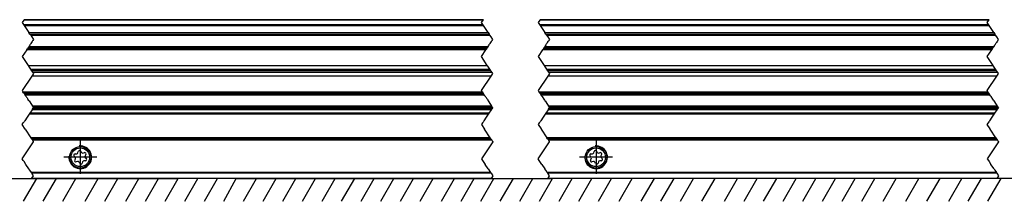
# Model space of a CAD drawing. Header units: millimetres. Extents: x -418 to 2750, y -1084 to 1393.
# Tile 13 of 74: x -138 to -22, y 127 to 148. Entities that reach past the tile are written whole.
import ezdxf

# ---------------------------------------------------------------- set-up
doc = ezdxf.new("R2010")
doc.units = ezdxf.units.MM
doc.linetypes.add('DOT_CENTER', pattern=[14, 12, -1, 0, -1])
doc.layers.add('1', color=7, linetype='Continuous')

# ---------------------------------------------------------------- blocks, each defined once
blk = doc.blocks.new('SOPORTE_SV2__7', base_point=(-493.08, 194.18))
at = {"color": 2, "linetype": 'DOT_CENTER'}
for p, q in [((-204.95, 205), (-205.36, 204.38)), ((-204.82, 205.18), (-204.95, 205)), ((-204.59, 205.53), (-204.82, 205.18)), ((-204.47, 205.72), (-204.59, 205.53)), ((-204.08, 206.3), (-204.47, 205.72)), ((-204.06, 206.32), (-204.08, 206.3)), ((-124.33, 204.38), (-123.92, 205)), ((-123.92, 205), (-123.8, 205.18)), ((-123.8, 205.18), (-123.56, 205.53)), ((-123.56, 205.53), (-123.44, 205.72)), ((-123.44, 205.72), (-123.05, 206.3)), ((-123.05, 206.3), (-123.04, 206.32)), ((-113.92, 205), (-114.33, 204.38)), ((-113.8, 205.18), (-113.92, 205)), ((-113.56, 205.53), (-113.8, 205.18)), ((-113.44, 205.72), (-113.56, 205.53)), ((-113.05, 206.3), (-113.44, 205.72)), ((-113.04, 206.32), (-113.05, 206.3)), ((-35.12, 204.38), (-34.7, 205)), ((-34.7, 205), (-34.58, 205.18)), ((-34.58, 205.18), (-34.35, 205.53)), ((-34.35, 205.53), (-34.23, 205.72)), ((-34.23, 205.72), (-33.83, 206.3)), ((-33.83, 206.3), (-33.82, 206.32)), ((-205.83, 203.68), (-205.63, 203.98)), ((-205.28, 202.86), (-205.83, 203.68)), ((-205.49, 204.18), (-205.63, 203.98)), ((-205.43, 204.28), (-205.49, 204.18)), ((-205.36, 204.38), (-205.43, 204.28)), ((-124.6, 203.98), (-124.8, 203.68)), ((-124.8, 203.68), (-124.25, 202.86)), ((-124.6, 203.98), (-124.47, 204.18)), ((-124.47, 204.18), (-124.4, 204.28)), ((-124.4, 204.28), (-124.33, 204.38)), ((-114.6, 203.98), (-114.8, 203.68)), ((-114.8, 203.68), (-114.3, 202.93)), ((-114.47, 204.18), (-114.6, 203.98)), ((-114.4, 204.28), (-114.47, 204.18)), ((-114.33, 204.38), (-114.4, 204.28)), ((-35.58, 203.68), (-35.38, 203.98)), ((-35.08, 202.93), (-35.58, 203.68)), ((-35.38, 203.98), (-35.25, 204.18)), ((-35.25, 204.18), (-35.18, 204.28)), ((-35.18, 204.28), (-35.12, 204.38)), ((-205.28, 202.86), (-204.29, 201.38)), ((-123.27, 201.38), (-124.25, 202.86)), ((-114.3, 202.93), (-114.25, 202.86)), ((-114.25, 202.86), (-113.27, 201.38)), ((-35.04, 202.86), (-35.08, 202.93)), ((-34.05, 201.38), (-35.04, 202.86)), ((-205.83, 197.68), (-203.83, 200.68)), ((-204.29, 201.38), (-204.16, 201.18)), ((-204.16, 201.18), (-204.03, 200.98)), ((-204.03, 200.98), (-203.93, 200.83)), ((-203.84, 200.7), (-203.93, 200.83)), ((-203.83, 200.68), (-203.84, 200.7)), ((-122.8, 200.68), (-124.8, 197.68)), ((-123.13, 201.18), (-123.27, 201.38)), ((-123, 200.98), (-123.13, 201.18)), ((-122.9, 200.83), (-123, 200.98)), ((-122.82, 200.7), (-122.9, 200.83)), ((-122.82, 200.7), (-122.8, 200.68)), ((-114.8, 197.68), (-112.8, 200.68)), ((-113.13, 201.18), (-113.27, 201.38)), ((-113.13, 201.18), (-113, 200.98)), ((-113, 200.98), (-112.9, 200.83)), ((-112.82, 200.7), (-112.9, 200.83)), ((-112.8, 200.68), (-112.82, 200.7)), ((-33.58, 200.68), (-35.58, 197.68)), ((-34.05, 201.38), (-33.92, 201.18)), ((-33.78, 200.98), (-33.92, 201.18)), ((-33.69, 200.83), (-33.78, 200.98)), ((-33.69, 200.83), (-33.6, 200.7)), ((-33.6, 200.7), (-33.58, 200.68)), ((-205.63, 197.38), (-205.83, 197.68)), ((-205.49, 197.18), (-205.63, 197.38)), ((-205.16, 196.68), (-205.49, 197.18)), ((-204.63, 195.88), (-205.16, 196.68)), ((-124.8, 197.68), (-124.6, 197.38)), ((-124.6, 197.38), (-124.13, 196.68)), ((-123.6, 195.88), (-124.13, 196.68)), ((-114.6, 197.38), (-114.8, 197.68)), ((-114.13, 196.68), (-114.6, 197.38)), ((-114.13, 196.68), (-113.6, 195.88)), ((-35.58, 197.68), (-35.38, 197.38)), ((-35.38, 197.38), (-35.25, 197.18)), ((-35.25, 197.18), (-34.92, 196.68)), ((-34.38, 195.88), (-34.92, 196.68)), ((-204.49, 195.68), (-204.63, 195.88)), ((-204.21, 195.26), (-204.49, 195.68)), ((-204.21, 195.26), (-204.12, 195.12)), ((-203.83, 194.68), (-204.12, 195.12)), ((-204.12, 194.24), (-203.83, 194.68)), ((-123.6, 195.88), (-123.19, 195.26)), ((-123.1, 195.12), (-123.19, 195.26)), ((-123.1, 195.12), (-122.8, 194.68)), ((-122.8, 194.68), (-123, 194.38)), ((-113.47, 195.68), (-113.6, 195.88)), ((-113.19, 195.26), (-113.47, 195.68)), ((-113.19, 195.26), (-113.1, 195.12)), ((-112.8, 194.68), (-113.1, 195.12)), ((-113, 194.38), (-112.8, 194.68)), ((-34.38, 195.88), (-34.25, 195.68)), ((-34.25, 195.68), (-33.97, 195.26)), ((-33.88, 195.12), (-33.97, 195.26)), ((-33.88, 195.12), (-33.58, 194.68)), ((-33.58, 194.68), (-33.78, 194.38)), ((-204.12, 194.24), (-204.16, 194.18)), ((-123.13, 194.18), (-123.1, 194.24)), ((-123, 194.38), (-123.1, 194.24)), ((-113.1, 194.24), (-113.13, 194.18)), ((-113, 194.38), (-113.1, 194.24)), ((-33.92, 194.18), (-33.88, 194.24)), ((-33.88, 194.24), (-33.78, 194.38))]:
    blk.add_line(p, q, dxfattribs=at)
at = {"color": 3, "linetype": 'Continuous'}
for p, q in [((-123.56, 205.53), (-204.59, 205.53)), ((-123.44, 205.72), (-204.47, 205.72)), ((-123.05, 206.3), (-204.08, 206.3)), ((-34.35, 205.53), (-113.56, 205.53)), ((-34.23, 205.72), (-113.44, 205.72)), ((-33.83, 206.3), (-113.05, 206.3)), ((-204.03, 200.98), (-123, 200.98)), ((-34.05, 201.38), (-113.27, 201.38)), ((-113, 200.98), (-33.78, 200.98)), ((-123.19, 195.26), (-204.21, 195.26)), ((-123.1, 195.12), (-204.12, 195.12)), ((-33.97, 195.26), (-113.19, 195.26)), ((-33.88, 195.12), (-113.1, 195.12)), ((-204.12, 194.24), (-123.1, 194.24)), ((-113.1, 194.24), (-33.88, 194.24))]:
    blk.add_line(p, q, dxfattribs=at)
at = {"color": 7, "linetype": 'Continuous'}
for p, q in [((-123.04, 206.32), (-204.06, 206.32)), ((-33.82, 206.32), (-113.04, 206.32)), ((-123.27, 201.38), (-204.29, 201.38)), ((-123.13, 201.18), (-204.16, 201.18)), ((-33.92, 201.18), (-113.13, 201.18)), ((-196.47, 197.96), (-196.65, 198.15)), ((-196.48, 198.54), (-196.22, 198.54)), ((-196, 198.71), (-195.93, 198.96)), ((-195.5, 199.02), (-195.37, 198.79)), ((-195.12, 198.68), (-194.86, 198.75)), ((-194.6, 198.41), (-194.73, 198.18)), ((-105.47, 197.96), (-105.65, 198.15)), ((-105.48, 198.54), (-105.22, 198.54)), ((-105, 198.71), (-104.93, 198.96)), ((-104.5, 199.02), (-104.37, 198.79)), ((-104.12, 198.68), (-103.86, 198.75)), ((-103.6, 198.41), (-103.73, 198.18)), ((-196.56, 197.45), (-196.43, 197.68)), ((-196.05, 197.18), (-196.3, 197.11)), ((-195.66, 196.84), (-195.79, 197.07)), ((-195.16, 197.15), (-195.24, 196.9)), ((-194.68, 197.32), (-194.94, 197.32)), ((-194.69, 197.9), (-194.51, 197.71)), ((-105.56, 197.45), (-105.43, 197.68)), ((-105.05, 197.18), (-105.3, 197.11)), ((-104.66, 196.84), (-104.79, 197.07)), ((-104.16, 197.15), (-104.24, 196.9)), ((-103.68, 197.32), (-103.94, 197.32)), ((-103.69, 197.9), (-103.51, 197.71)), ((-123.13, 194.18), (-204.16, 194.18)), ((-33.92, 194.18), (-113.13, 194.18))]:
    blk.add_line(p, q, dxfattribs=at)
for centre, radius in [((-195.58, 197.93), 1.9), ((-104.58, 197.93), 1.9), ((-195.58, 197.93), 1.65), ((-104.58, 197.93), 1.65)]:
    blk.add_circle(centre, radius, dxfattribs=at)
for centre, start, end in [((-196.48, 198.31), 90.5656, 223.8716), ((-196.22, 198.78), 270.5656, 343.8716), ((-195.7, 198.9), 30.1519, 163.8716), ((-195.17, 198.91), 210.1519, 283.4579), ((-194.8, 198.52), 330.5656, 103.4579), ((-194.53, 198.06), 150.5656, 223.8716), ((-105.48, 198.31), 90.5656, 223.8716), ((-105.22, 198.78), 270.5656, 343.8716), ((-104.7, 198.9), 30.1519, 163.8716), ((-104.17, 198.91), 210.1519, 283.4579), ((-103.8, 198.52), 330.5656, 103.4579), ((-103.53, 198.06), 150.5656, 223.8716), ((-196.36, 197.34), 150.5656, 283.8716), ((-196.64, 197.8), 330.5656, 43.8716), ((-195.99, 196.95), 30.5656, 103.8716), ((-195.46, 196.96), 210.5656, 343.8706), ((-194.94, 197.08), 90.5656, 163.8706), ((-194.68, 197.55), 270.5656, 43.8716), ((-105.36, 197.34), 150.5656, 283.8716), ((-105.64, 197.8), 330.5656, 43.8716), ((-104.99, 196.95), 30.5656, 103.8716), ((-104.46, 196.96), 210.5656, 343.8706), ((-103.94, 197.08), 90.5656, 163.8706), ((-103.68, 197.55), 270.5656, 43.8716)]:
    blk.add_arc(centre, 0.233, start, end, dxfattribs=at)
at = {"layer": '1', "color": 2, "linetype": 'DOT_CENTER'}
for p, q in [((-195.58, 200.83), (-195.58, 195.03)), ((-104.58, 200.83), (-104.58, 195.03)), ((-192.68, 197.93), (-198.48, 197.93)), ((-101.68, 197.93), (-107.48, 197.93))]:
    blk.add_line(p, q, dxfattribs=at)
at = {"layer": '1', "color": 30, "linetype": 'Continuous'}
for centre in [(-195.58, 197.93), (-104.58, 197.93)]:
    blk.add_arc(centre, 2, 175, 95, dxfattribs=at)
blk = doc.blocks.new('REGLA_SV2-2040__8', base_point=(-490.08, 204.18))
at = {"color": 2, "linetype": 'DOT_CENTER'}
for p, q in [((-205.56, 222.08), (-205.83, 221.68)), ((-205.83, 221.68), (-205.61, 221.36)), ((-205.61, 221.36), (-205.49, 221.18)), ((-205.49, 222.18), (-205.56, 222.08)), ((-205.49, 221.18), (-204.65, 219.92)), ((-124.8, 221.68), (-124.53, 222.08)), ((-124.59, 221.36), (-124.8, 221.68)), ((-124.46, 221.18), (-124.59, 221.36)), ((-124.53, 222.08), (-124.47, 222.18)), ((-123.63, 219.92), (-124.46, 221.18)), ((-114.53, 222.08), (-114.8, 221.68)), ((-114.8, 221.68), (-114.59, 221.36)), ((-114.59, 221.36), (-114.46, 221.18)), ((-114.47, 222.18), (-114.53, 222.08)), ((-114.46, 221.18), (-113.63, 219.92)), ((-35.58, 221.68), (-35.32, 222.08)), ((-35.37, 221.36), (-35.58, 221.68)), ((-35.25, 221.18), (-35.37, 221.36)), ((-35.32, 222.08), (-35.25, 222.18)), ((-34.41, 219.92), (-35.25, 221.18)), ((-204.46, 219.64), (-204.65, 219.92)), ((-204.46, 219.64), (-204.33, 219.44)), ((-204.33, 219.44), (-204.13, 219.13)), ((-204.13, 219.13), (-203.83, 218.68)), ((-123.63, 219.92), (-123.44, 219.64)), ((-123.31, 219.44), (-123.44, 219.64)), ((-123.1, 219.13), (-123.31, 219.44)), ((-122.8, 218.68), (-123.1, 219.13)), ((-113.44, 219.64), (-113.63, 219.92)), ((-113.44, 219.64), (-113.31, 219.44)), ((-113.31, 219.44), (-113.1, 219.13)), ((-113.1, 219.13), (-112.8, 218.68)), ((-34.41, 219.92), (-34.22, 219.64)), ((-34.09, 219.44), (-34.22, 219.64)), ((-33.88, 219.13), (-34.09, 219.44)), ((-33.58, 218.68), (-33.88, 219.13)), ((-204.8, 217.21), (-204.9, 217.07)), ((-204.75, 217.29), (-204.8, 217.21)), ((-204.67, 217.41), (-204.75, 217.29)), ((-204.56, 217.58), (-204.67, 217.41)), ((-204.46, 217.72), (-204.56, 217.58)), ((-204.38, 217.84), (-204.46, 217.72)), ((-204.29, 217.98), (-204.38, 217.84)), ((-204.17, 218.16), (-204.29, 217.98)), ((-204.05, 218.35), (-204.17, 218.16)), ((-203.99, 218.43), (-204.05, 218.35)), ((-203.97, 218.46), (-203.99, 218.43)), ((-203.95, 218.5), (-203.97, 218.46)), ((-203.83, 218.68), (-203.95, 218.5)), ((-123.88, 217.07), (-123.78, 217.21)), ((-123.78, 217.21), (-123.73, 217.29)), ((-123.73, 217.29), (-123.65, 217.41)), ((-123.65, 217.41), (-123.54, 217.58)), ((-123.54, 217.58), (-123.44, 217.72)), ((-123.44, 217.72), (-123.36, 217.84)), ((-123.36, 217.84), (-123.27, 217.98)), ((-123.27, 217.98), (-123.15, 218.16)), ((-123.15, 218.16), (-123.02, 218.35)), ((-123.02, 218.35), (-122.97, 218.43)), ((-122.97, 218.43), (-122.95, 218.46)), ((-122.95, 218.46), (-122.92, 218.5)), ((-122.92, 218.5), (-122.8, 218.68)), ((-113.78, 217.21), (-113.88, 217.07)), ((-113.73, 217.29), (-113.78, 217.21)), ((-113.65, 217.41), (-113.73, 217.29)), ((-113.54, 217.58), (-113.65, 217.41)), ((-113.44, 217.72), (-113.54, 217.58)), ((-113.36, 217.84), (-113.44, 217.72)), ((-113.27, 217.98), (-113.36, 217.84)), ((-113.2, 218.09), (-113.27, 217.98)), ((-113.15, 218.16), (-113.2, 218.09)), ((-113.15, 218.16), (-113.02, 218.35)), ((-113.02, 218.35), (-112.97, 218.43)), ((-112.97, 218.43), (-112.95, 218.46)), ((-112.8, 218.68), (-112.95, 218.46)), ((-34.66, 217.07), (-34.56, 217.21)), ((-34.56, 217.21), (-34.51, 217.29)), ((-34.51, 217.29), (-34.43, 217.41)), ((-34.43, 217.41), (-34.32, 217.58)), ((-34.32, 217.58), (-34.22, 217.72)), ((-34.22, 217.72), (-34.14, 217.84)), ((-34.14, 217.84), (-34.05, 217.98)), ((-34.05, 217.98), (-33.98, 218.09)), ((-33.98, 218.09), (-33.93, 218.16)), ((-33.81, 218.35), (-33.93, 218.16)), ((-33.75, 218.43), (-33.81, 218.35)), ((-33.73, 218.46), (-33.75, 218.43)), ((-33.73, 218.46), (-33.58, 218.68)), ((-205.03, 216.87), (-205.83, 215.68)), ((-205.83, 215.68), (-204.79, 214.13)), ((-205.03, 216.87), (-204.9, 217.07)), ((-124.8, 215.68), (-124.01, 216.87)), ((-123.77, 214.13), (-124.8, 215.68)), ((-123.88, 217.07), (-124.01, 216.87)), ((-114.01, 216.87), (-114.8, 215.68)), ((-114.8, 215.68), (-113.77, 214.13)), ((-113.88, 217.07), (-114.01, 216.87)), ((-35.58, 215.68), (-34.79, 216.87)), ((-34.55, 214.13), (-35.58, 215.68)), ((-34.79, 216.87), (-34.66, 217.07)), ((-204.79, 214.13), (-204.69, 213.98)), ((-204.69, 213.98), (-204.35, 213.47)), ((-123.67, 213.98), (-123.77, 214.13)), ((-123.33, 213.47), (-123.67, 213.98)), ((-113.77, 214.13), (-113.67, 213.98)), ((-113.67, 213.98), (-113.33, 213.47)), ((-34.45, 213.98), (-34.55, 214.13)), ((-34.11, 213.47), (-34.45, 213.98)), ((-204.13, 212.23), (-205.83, 209.68)), ((-204.35, 213.47), (-204.16, 213.18)), ((-204.16, 213.18), (-203.97, 212.89)), ((-204.03, 212.38), (-204.13, 212.23)), ((-203.83, 212.68), (-204.03, 212.38)), ((-203.97, 212.89), (-203.83, 212.68)), ((-124.8, 209.68), (-123.1, 212.23)), ((-123.13, 213.18), (-123.33, 213.47)), ((-122.94, 212.89), (-123.13, 213.18)), ((-123.1, 212.23), (-123, 212.38)), ((-123, 212.38), (-122.8, 212.68)), ((-122.8, 212.68), (-122.94, 212.89)), ((-113.1, 212.23), (-114.8, 209.68)), ((-113.33, 213.47), (-113.13, 213.18)), ((-113.13, 213.18), (-112.94, 212.89)), ((-113, 212.38), (-113.1, 212.23)), ((-112.8, 212.68), (-113, 212.38)), ((-112.94, 212.89), (-112.8, 212.68)), ((-35.58, 209.68), (-33.88, 212.23)), ((-33.92, 213.18), (-34.11, 213.47)), ((-33.72, 212.89), (-33.92, 213.18)), ((-33.88, 212.23), (-33.78, 212.38)), ((-33.78, 212.38), (-33.58, 212.68)), ((-33.58, 212.68), (-33.72, 212.89)), ((-205.83, 209.68), (-205.7, 209.49)), ((-205.57, 209.29), (-205.7, 209.49)), ((-205.57, 209.29), (-205.47, 209.15)), ((-205.47, 209.15), (-205.42, 209.07)), ((-205.42, 209.07), (-205.34, 208.95)), ((-205.34, 208.95), (-205.23, 208.78)), ((-205.23, 208.78), (-205.13, 208.64)), ((-205.13, 208.64), (-205.05, 208.52)), ((-205.05, 208.52), (-204.96, 208.38)), ((-124.67, 209.49), (-124.8, 209.68)), ((-124.67, 209.49), (-124.54, 209.29)), ((-124.45, 209.15), (-124.54, 209.29)), ((-124.4, 209.07), (-124.45, 209.15)), ((-124.31, 208.95), (-124.4, 209.07)), ((-124.2, 208.78), (-124.31, 208.95)), ((-124.11, 208.64), (-124.2, 208.78)), ((-124.03, 208.52), (-124.11, 208.64)), ((-123.93, 208.38), (-124.03, 208.52)), ((-114.8, 209.68), (-114.67, 209.49)), ((-114.67, 209.49), (-114.54, 209.29)), ((-114.54, 209.29), (-114.45, 209.15)), ((-114.45, 209.15), (-114.4, 209.07)), ((-114.4, 209.07), (-114.31, 208.95)), ((-114.31, 208.95), (-114.2, 208.78)), ((-114.2, 208.78), (-114.11, 208.64)), ((-114.11, 208.64), (-113.82, 208.2)), ((-35.46, 209.49), (-35.58, 209.68)), ((-35.33, 209.29), (-35.46, 209.49)), ((-35.23, 209.15), (-35.33, 209.29)), ((-35.18, 209.07), (-35.23, 209.15)), ((-35.1, 208.95), (-35.18, 209.07)), ((-34.99, 208.78), (-35.1, 208.95)), ((-34.89, 208.64), (-34.99, 208.78)), ((-34.6, 208.2), (-34.89, 208.64)), ((-204.96, 208.38), (-204.89, 208.27)), ((-204.89, 208.27), (-204.84, 208.2)), ((-204.72, 208.01), (-204.84, 208.2)), ((-204.66, 207.93), (-204.72, 208.01)), ((-204.64, 207.9), (-204.66, 207.93)), ((-204.64, 207.9), (-204.61, 207.86)), ((-204.61, 207.86), (-204.19, 207.23)), ((-204.19, 207.23), (-203.99, 206.92)), ((-203.99, 206.92), (-203.85, 206.72)), ((-203.83, 206.68), (-203.85, 206.72)), ((-123.86, 208.27), (-123.93, 208.38)), ((-123.82, 208.2), (-123.86, 208.27)), ((-123.82, 208.2), (-123.69, 208.01)), ((-123.69, 208.01), (-123.63, 207.93)), ((-123.63, 207.93), (-123.61, 207.9)), ((-123.59, 207.86), (-123.61, 207.9)), ((-123.17, 207.23), (-123.59, 207.86)), ((-122.96, 206.92), (-123.17, 207.23)), ((-122.83, 206.72), (-122.96, 206.92)), ((-122.83, 206.72), (-122.8, 206.68)), ((-113.82, 208.2), (-113.69, 208.01)), ((-113.69, 208.01), (-113.61, 207.9)), ((-113.61, 207.9), (-113.59, 207.86)), ((-113.59, 207.86), (-113.17, 207.23)), ((-113.17, 207.23), (-112.96, 206.92)), ((-112.96, 206.92), (-112.83, 206.72)), ((-112.8, 206.68), (-112.83, 206.72)), ((-34.47, 208.01), (-34.6, 208.2)), ((-34.39, 207.9), (-34.47, 208.01)), ((-34.37, 207.86), (-34.39, 207.9)), ((-33.95, 207.23), (-34.37, 207.86)), ((-33.75, 206.92), (-33.95, 207.23)), ((-33.61, 206.72), (-33.75, 206.92)), ((-33.61, 206.72), (-33.58, 206.68)), ((-204.95, 205), (-205.36, 204.38)), ((-204.59, 205.53), (-204.82, 205.18)), ((-204.47, 205.72), (-204.59, 205.53)), ((-204.08, 206.3), (-204.47, 205.72)), ((-204.06, 206.32), (-204.08, 206.3)), ((-203.99, 206.44), (-204.06, 206.32)), ((-203.99, 206.44), (-203.83, 206.68)), ((-124.33, 204.38), (-123.92, 205)), ((-123.8, 205.18), (-123.56, 205.53)), ((-123.56, 205.53), (-123.44, 205.72)), ((-123.44, 205.72), (-123.05, 206.3)), ((-123.05, 206.3), (-123.04, 206.32)), ((-123.04, 206.32), (-122.96, 206.44)), ((-122.8, 206.68), (-122.96, 206.44)), ((-113.92, 205), (-114.33, 204.38)), ((-113.8, 205.18), (-113.92, 205)), ((-113.56, 205.53), (-113.8, 205.18)), ((-113.44, 205.72), (-113.56, 205.53)), ((-113.05, 206.3), (-113.44, 205.72)), ((-113.04, 206.32), (-113.05, 206.3)), ((-112.96, 206.44), (-113.04, 206.32)), ((-112.96, 206.44), (-112.8, 206.68)), ((-35.12, 204.38), (-34.7, 205)), ((-34.7, 205), (-34.58, 205.18)), ((-34.58, 205.18), (-34.35, 205.53)), ((-34.35, 205.53), (-34.23, 205.72)), ((-34.23, 205.72), (-33.83, 206.3)), ((-33.83, 206.3), (-33.82, 206.32)), ((-33.82, 206.32), (-33.75, 206.44)), ((-33.58, 206.68), (-33.75, 206.44)), ((-205.43, 204.28), (-205.49, 204.18)), ((-205.36, 204.38), (-205.43, 204.28)), ((-124.47, 204.18), (-124.4, 204.28)), ((-124.4, 204.28), (-124.33, 204.38)), ((-114.4, 204.28), (-114.47, 204.18)), ((-114.33, 204.38), (-114.4, 204.28)), ((-35.25, 204.18), (-35.18, 204.28)), ((-35.18, 204.28), (-35.12, 204.38))]:
    blk.add_line(p, q, dxfattribs=at)
at = {"color": 3, "linetype": 'Continuous'}
for p, q in [((-205.61, 221.36), (-124.59, 221.36)), ((-124.53, 222.08), (-205.56, 222.08)), ((-205.49, 221.18), (-124.46, 221.18)), ((-114.59, 221.36), (-35.37, 221.36)), ((-35.32, 222.08), (-114.53, 222.08)), ((-114.46, 221.18), (-35.25, 221.18)), ((-204.65, 219.92), (-123.63, 219.92)), ((-204.33, 219.44), (-123.31, 219.44)), ((-113.63, 219.92), (-34.41, 219.92)), ((-113.31, 219.44), (-34.09, 219.44)), ((-123.65, 217.41), (-204.67, 217.41)), ((-34.43, 217.41), (-113.65, 217.41)), ((-124.01, 216.87), (-205.03, 216.87)), ((-204.9, 217.07), (-123.88, 217.07)), ((-34.79, 216.87), (-114.01, 216.87)), ((-113.88, 217.07), (-34.66, 217.07)), ((-205.7, 209.49), (-124.67, 209.49)), ((-124.54, 209.29), (-205.57, 209.29)), ((-205.34, 208.95), (-124.31, 208.95)), ((-114.67, 209.49), (-35.46, 209.49)), ((-35.33, 209.29), (-114.54, 209.29)), ((-114.31, 208.95), (-35.1, 208.95)), ((-122.96, 206.92), (-203.99, 206.92)), ((-33.75, 206.92), (-112.96, 206.92)), ((-122.96, 206.44), (-203.99, 206.44)), ((-33.75, 206.44), (-112.96, 206.44))]:
    blk.add_line(p, q, dxfattribs=at)
at = {"color": 7, "linetype": 'Continuous'}
for p, q in [((-124.47, 222.18), (-205.49, 222.18)), ((-35.25, 222.18), (-114.47, 222.18)), ((-204.46, 219.64), (-123.44, 219.64)), ((-113.44, 219.64), (-34.22, 219.64)), ((-123.78, 217.21), (-204.8, 217.21)), ((-34.56, 217.21), (-113.78, 217.21)), ((-204.79, 214.13), (-123.77, 214.13)), ((-113.77, 214.13), (-34.55, 214.13)), ((-204.35, 213.47), (-123.33, 213.47)), ((-123.13, 213.18), (-204.16, 213.18)), ((-123.1, 212.23), (-204.13, 212.23)), ((-122.94, 212.89), (-203.97, 212.89)), ((-113.33, 213.47), (-34.11, 213.47)), ((-33.92, 213.18), (-113.13, 213.18)), ((-33.88, 212.23), (-113.1, 212.23)), ((-33.72, 212.89), (-112.94, 212.89)), ((-205.47, 209.15), (-124.45, 209.15)), ((-114.45, 209.15), (-35.23, 209.15)), ((-122.83, 206.72), (-203.85, 206.72)), ((-33.61, 206.72), (-112.83, 206.72))]:
    blk.add_line(p, q, dxfattribs=at)
blk = doc.blocks.new('REGLA_SV2-2040mm__10', base_point=(-493.08, 194.18))
for name, p in [('REGLA_SV2-2040__8', (-490.08, 204.18)), ('SOPORTE_SV2__7', (-493.08, 194.18))]:
    blk.add_blockref(name, p)
blk = doc.blocks.new('Bottom1', base_point=(-405.581, 208.18))
at = {"layer": '1', "color": 2, "linetype": 'Continuous'}
for p, q in [((-218.081, 194.18), (-178.305, 194.18)), ((-205.57, 190.18), (-203.261, 194.18)), ((-202.11, 190.18), (-199.801, 194.18)), ((-198.65, 190.18), (-196.341, 194.18)), ((-194.736, 190.18), (-192.427, 194.18)), ((-191.276, 190.18), (-188.967, 194.18)), ((-187.535, 190.18), (-185.225, 194.18)), ((-184.075, 190.18), (-181.765, 194.18)), ((-180.615, 190.18), (-178.305, 194.18)), ((-177.155, 190.18), (-174.845, 194.18)), ((-173.695, 190.18), (-171.385, 194.18)), ((-170.235, 190.18), (-168.081, 194.18)), ((-168.081, 194.18), (-112.254, 194.18)), ((-166.775, 190.18), (-164.465, 194.18)), ((-163.315, 190.18), (-161.005, 194.18)), ((-159.855, 190.18), (-157.545, 194.18)), ((-156.395, 190.18), (-154.085, 194.18)), ((-152.935, 190.18), (-150.625, 194.18)), ((-149.475, 190.18), (-147.165, 194.18)), ((-146.015, 190.18), (-143.705, 194.18)), ((-142.555, 190.18), (-140.245, 194.18)), ((-139.095, 190.18), (-136.785, 194.18)), ((-135.635, 190.18), (-133.325, 194.18)), ((-131.864, 190.18), (-129.554, 194.18)), ((-128.404, 190.18), (-126.094, 194.18)), ((-124.944, 190.18), (-122.634, 194.18)), ((-121.484, 190.18), (-119.174, 194.18)), ((-118.024, 190.18), (-115.714, 194.18)), ((-114.564, 190.18), (-112.254, 194.18)), ((-111.104, 190.18), (-108.794, 194.18)), ((-107.644, 190.18), (-105.334, 194.18)), ((-104.184, 190.18), (-101.874, 194.18)), ((-100.52, 190.18), (-98.211, 194.18)), ((-96.606, 190.18), (-94.297, 194.18)), ((-93.146, 190.18), (-90.837, 194.18)), ((-51.633, 194.18), (-90.081, 194.18)), ((-89.686, 190.18), (-87.377, 194.18)), ((-85.902, 190.18), (-83.592, 194.18)), ((-81.947, 190.18), (-79.638, 194.18)), ((-78.487, 190.18), (-76.178, 194.18)), ((-75.027, 190.18), (-72.718, 194.18)), ((-71.567, 190.18), (-69.258, 194.18)), ((-68.107, 190.18), (-65.798, 194.18)), ((-64.647, 190.18), (-62.338, 194.18)), ((-61.187, 190.18), (-58.878, 194.18)), ((-57.727, 190.18), (-55.418, 194.18)), ((-53.943, 190.18), (-51.633, 194.18)), ((-49.956, 190.18), (-47.646, 194.18)), ((-46.214, 190.18), (-43.905, 194.18)), ((-42.373, 190.18), (-40.064, 194.18)), ((-38.913, 190.18), (-36.604, 194.18)), ((-35.453, 190.18), (-33.144, 194.18)), ((2.303, 194.18), (-34.081, 194.18))]:
    blk.add_line(p, q, dxfattribs=at)
blk.add_blockref('REGLA_SV2-2040mm__10', (-493.081, 194.18))

msp = doc.modelspace()

# ---------------------------------------------------------------- block references
at = {"xscale": 0.66666666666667, "yscale": 0.66666666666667, "zscale": 0.66666666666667}
msp.add_blockref('Bottom1', (-270.39, 138.79), dxfattribs=at)

doc.saveas('drawing.dxf')
